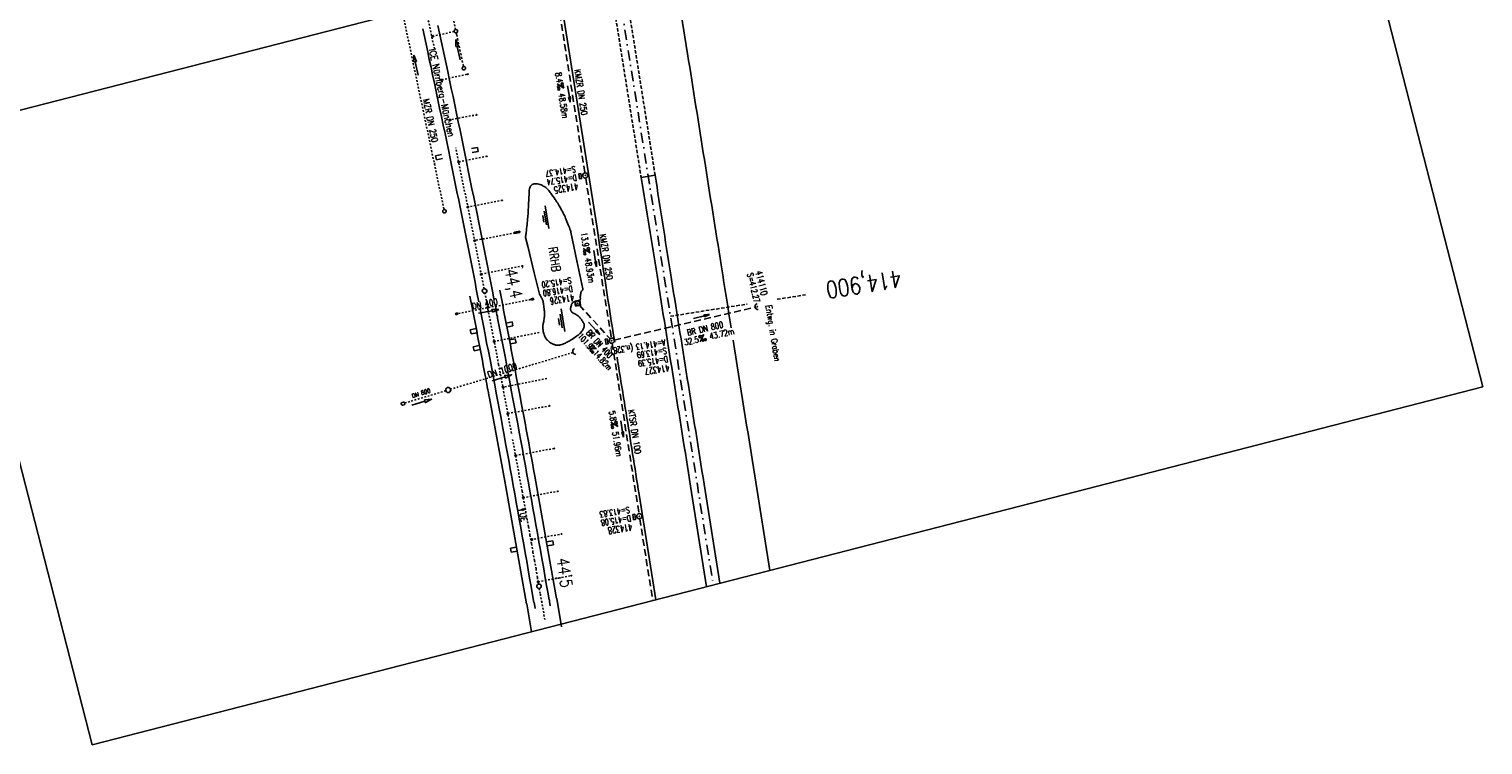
# Model space of a CAD drawing. Extents: x 447426 to 448116, y 440349 to 441552.
# Tile 1 of 21: x 447691 to 448116, y 440349 to 440558. Entities that reach past the tile are written whole.
import ezdxf
from ezdxf.enums import TextEntityAlignment as Align

# ---------------------------------------------------------------- set-up
doc = ezdxf.new("R2010")
doc.units = 0
doc.header["$LTSCALE"] = 2
doc.header["$MEASUREMENT"] = 0
for name, pattern in [('ACAD_ISO03W100', [0.5, 0.25, -0.25]), ('ACAD_ISO05W100', [0.5, 0.25, -0.25]), ('ACAD_ISO10W100W', [0.5, 0.25, -0.25]), ('AUSGEZOGEN', [0]), ('GESTRICH-X2', [1.5, 1, -0.5]), ('GESTRICHELT', [0.75, 0.5, -0.25]), ('STRICHLINIEX2', [0.5, 0.25, -0.25]), ('STRICHPT-X3', [3, 1.5, -0.75, 0, -0.75])]:
    doc.linetypes.add(name, pattern=pattern)
doc.layers.get('0').update_dxf_attribs({"linetype": 'AUSGEZOGEN'})
for name, color, linetype in [('ACHSE', 250, 'STRICHPT-X3'), ('Bahnachse', 7, 'CONTINUOUS'), ('Durchlässe', 15, 'CONTINUOUS'), ('FBR', 8, 'CONTINUOUS'), ('Gleisachse', 7, 'CONTINUOUS'), ('Gleisachsen', 7, 'CONTINUOUS'), ('HEKTOM', 250, 'GESTRICHELT'), ('Ingenieurbauwerke', 15, 'CONTINUOUS'), ('KANAL', 7, 'GESTRICH-X2'), ('MS-UEBERFAHRT', 8, 'GESTRICHELT'), ('PFEIL', 7, 'CONTINUOUS'), ('PKT', 7, 'CONTINUOUS'), ('Planeinteilung', 6, 'CONTINUOUS'), ('RAHMEN', 250, 'AUSGEZOGEN'), ('Regenrückhaltebecken_601', 15, 'CONTINUOUS'), ('RRB', 4, 'AUSGEZOGEN'), ('SCHACHTNR', 6, 'CONTINUOUS'), ('SCHRIFT', 7, 'AUSGEZOGEN'), ('SCHSYMBOL', 7, 'AUSGEZOGEN'), ('TEXTO', 4, 'CONTINUOUS'), ('TEXTU', 4, 'CONTINUOUS'), ('Tiefenentwässerung', 15, 'CONTINUOUS')]:
    doc.layers.add(name, color=color, linetype=linetype)
doc.styles.add('ROMANS', font='romans.shx', dxfattribs={"width": 0.8})

# ---------------------------------------------------------------- blocks, each defined once
blk = doc.blocks.new('PROM')
blk.add_line((1.57, 1.82), (0.02, 0.02))
for centre, radius in [((0.32, 1.51), 0.317), ((0.94, 0.29), 0.283), ((1.64, 0.29), 0.283)]:
    blk.add_circle(centre, radius)
blk.add_arc((0.99, 2.68), 1.03, 239.1414, 303.3549)
blk = doc.blocks.new('GST')
at = {"color": 0}
blk.add_circle((0, 0), 0.75, dxfattribs=at)
blk.add_point((0, 0), dxfattribs=at)
blk = doc.blocks.new('17')
blk.add_lwpolyline([(-0.76, -1.22), (0.75, -1.22), (0.75, -1.8), (-0.76, -1.8)], close=True)
blk.add_blockref('GST', (0, 0))
blk = doc.blocks.new('PFEIL2')
at = {"color": 0}
for p, q in [((0.88, 0), (-2.4, -0.01)), ((0.88, -0.27), (0.88, 0.28)), ((0.88, 0.28), (2.43, 0.01)), ((0.91, 0.27), (0.88, 0.26)), ((0.97, 0.26), (0.88, 0.25)), ((1.02, 0.25), (0.88, 0.23)), ((1.07, 0.24), (0.88, 0.21)), ((1.13, 0.23), (0.88, 0.19)), ((1.18, 0.22), (0.88, 0.17)), ((1.24, 0.21), (0.88, 0.15)), ((1.29, 0.21), (0.88, 0.14)), ((1.34, 0.2), (0.88, 0.12)), ((1.4, 0.19), (0.88, 0.1)), ((1.45, 0.18), (0.88, 0.08)), ((1.51, 0.17), (0.88, 0.06)), ((1.56, 0.16), (0.88, 0.04)), ((1.61, 0.15), (0.88, 0.02)), ((1.67, 0.14), (0.88, 0.01)), ((1.72, 0.13), (0.88, -0.01)), ((1.78, 0.12), (0.88, -0.03)), ((1.83, 0.11), (0.88, -0.05)), ((1.88, 0.1), (0.88, -0.07)), ((1.94, 0.09), (0.88, -0.09)), ((2.05, 0.08), (0.88, -0.12)), ((1.99, 0.08), (0.88, -0.11)), ((2.1, 0.07), (0.88, -0.14)), ((2.15, 0.06), (0.88, -0.16)), ((2.21, 0.05), (0.88, -0.18)), ((2.26, 0.04), (0.88, -0.2)), ((2.32, 0.03), (0.88, -0.22)), ((2.37, 0.02), (0.88, -0.23)), ((2.42, 0.01), (0.88, -0.25)), ((2.43, 0.01), (0.88, -0.27))]:
    blk.add_line(p, q, dxfattribs=at)
blk = doc.blocks.new('40')
at = {"color": 0}
blk.add_arc((0.02, 0.31), 0.91, 192.5363, 347.4637, dxfattribs=at)
blk.add_point((0, 0), dxfattribs=at)
blk = doc.blocks.new('20')
blk.add_lwpolyline([(-0.75, -0.75), (0.75, -0.75), (0.75, 0.75), (-0.75, 0.75)], close=True)
blk.add_circle((0, 0), 0.676)
blk.add_point((0, 0))
blk = doc.blocks.new('WASSER2')
at = {"layer": 'TEXTU'}
for p, q in [((-3.34, 0.01), (3.36, 0.01)), ((-1.9, -0.54), (2.16, -0.54)), ((-0.7, -1.16), (1.24, -1.16))]:
    blk.add_line(p, q, dxfattribs=at)
blk = doc.blocks.new('1135420')
for p, q in [((1135, 420), (0, 420)), ((1135, 297), (1135, 420)), ((1135, 0), (1135, 297)), ((0, 0), (1135, 0))]:
    blk.add_line(p, q)
at = {"layer": 'RAHMEN'}
blk.add_line((950, 5), (950, 415), dxfattribs=at)
blk = doc.blocks.new('DL')
at = {"color": 0}
blk.add_arc((-0.31, 0.02), 0.91, 282.5363, 77.4637, dxfattribs=at)
blk.add_point((0.6, 0), dxfattribs=at)

msp = doc.modelspace()

# ---------------------------------------------------------------- linework, layer by layer
at = {"layer": 'ACHSE', "flags": 128}
msp.add_lwpolyline([(447621.03, 441497.86), (447625.4, 441487.94), (447635.48, 441465.06), (447645.55, 441442.18), (447655.63, 441419.3), (447659.75, 441409.94), (447664.31, 441399.59), (447665.71, 441396.42), (447675.6, 441373.46), (447685.21, 441350.38), (447694.53, 441327.18), (447703.57, 441303.87), (447712.31, 441280.45), (447720.76, 441256.92), (447728.91, 441233.29), (447736.78, 441209.56), (447744.35, 441185.73), (447751.62, 441161.82), (447758.59, 441137.81), (447765.27, 441113.72), (447771.64, 441089.54), (447777.71, 441065.29), (447783.48, 441040.97), (447788.96, 441016.57), (447794.12, 440992.11), (447798.98, 440967.59), (447803.54, 440943.01), (447807.79, 440918.37), (447810, 440904.77), (447811.76, 440893.69), (447815.69, 440869), (447819.62, 440844.31), (447827.48, 440794.93), (447839.26, 440720.86), (447854.98, 440622.11), (447861.86, 440578.89), (447866.77, 440548.04), (447886.41, 440424.59), (447891.06, 440395.37)], dxfattribs=at)
at = {"layer": 'Bahnachse', "linetype": 'ACAD_ISO05W100'}
for p, q in [((447835.14, 440422.83), (447837.02, 440412.39)), ((447837.02, 440412.39), (447837.46, 440409.93)), ((447837.46, 440409.93), (447837.9, 440407.47)), ((447837.9, 440407.47), (447838.34, 440405.01)), ((447838.34, 440405.01), (447838.78, 440402.54)), ((447838.78, 440402.54), (447839.22, 440400.08)), ((447839.22, 440400.08), (447839.61, 440397.61)), ((447839.61, 440397.61), (447839.96, 440395.66)), ((447840.19, 440394.38), (447840.49, 440392.69)), ((447840.49, 440392.69), (447840.86, 440390.64))]:
    msp.add_line(p, q, dxfattribs=at)
at = {"layer": 'Bahnachse', "linetype": 'Continuous'}
for p, q in [((447834.12, 440417.19), (447835.1, 440417.36)), ((447835.07, 440417.56), (447835.1, 440417.36)), ((447836.09, 440417.53), (447835.07, 440417.56)), ((447835.1, 440417.36), (447835.14, 440417.16)), ((447835.14, 440417.16), (447836.09, 440417.53))]:
    msp.add_line(p, q, dxfattribs=at)
at = {"layer": 'Bahnachse', "linetype": 'ACAD_ISO10W100W'}
msp.add_line((447840.89, 440390.65), (447841.8, 440385.27), dxfattribs=at)
at = {"layer": 'Bahnachse', "linetype": 'ACAD_ISO10W100W', "flags": 128}
msp.add_lwpolyline([(447800.99, 440591.8), (447809.5, 440552.26)], dxfattribs=at)
at = {"layer": 'Bahnachse', "flags": 128}
msp.add_lwpolyline([(447815.73, 440523.28), (447815.75, 440523.18)], dxfattribs=at)
at = {"layer": 'Bahnachse', "linetype": 'ACAD_ISO05W100'}
for major_axis, start_param, end_param in [((-966.06, 3969.13), 4.666677, 4.676956), ((-950.59, 3972.86), 4.665049, 4.670255), ((-1012.36, 3957.57), 4.644461, 4.649471), ((-1193.5, 3906.76), 4.594195, 4.59796)]:
    msp.add_ellipse((443814.89, 439698.33), major_axis=major_axis, ratio=1, start_param=start_param, end_param=end_param, dxfattribs=at)
at = {"layer": 'Bahnachse', "linetype": 'Continuous'}
for centre, start_param, end_param in [((447824.16, 440481.38), 2.59508645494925, 8.878271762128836), ((447840.07, 440395.02), 2.59508645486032, 8.878271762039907)]:
    msp.add_ellipse(centre, major_axis=(-0.46, 0.46), ratio=1, start_param=start_param, end_param=end_param, dxfattribs=at)
at = {"layer": 'Durchlässe', "linetype": 'STRICHLINIEX2'}
msp.add_line((447838.61, 440479.07), (447815.69, 440474.62), dxfattribs=at)
at = {"layer": 'Durchlässe', "linetype": 'Continuous'}
for p, q in [((447822.45, 440474.87), (447826.38, 440475.61)), ((447826.3, 440476), (447826.38, 440475.61)), ((447828.34, 440475.98), (447826.3, 440476)), ((447826.38, 440475.61), (447826.45, 440475.22)), ((447826.45, 440475.22), (447828.34, 440475.98)), ((447826.37, 440455.06), (447830.18, 440456.27)), ((447832.08, 440456.88), (447830.06, 440456.66)), ((447830.06, 440456.66), (447830.18, 440456.27)), ((447830.18, 440456.27), (447830.3, 440455.89)), ((447830.3, 440455.89), (447832.08, 440456.88)), ((447800.06, 440448.77), (447800.45, 440448.89)), ((447800.34, 440448.02), (447800.68, 440448.12))]:
    msp.add_line(p, q, dxfattribs=at)
at = {"layer": 'Durchlässe', "linetype": 'STRICHLINIEX2'}
for points in [[(447850.02, 440463.37), (447814.25, 440452.63)], [(447812.81, 440452.19), (447800.89, 440448.61)]]:
    msp.add_lwpolyline(points, dxfattribs=at)
at = {"layer": 'Durchlässe', "linetype": 'Continuous'}
for points in [[(447826.37, 440455.06), (447830.18, 440456.27), (447830.3, 440455.89), (447832.08, 440456.88), (447830.06, 440456.66), (447830.18, 440456.27)], [(447802.91, 440447.97), (447806.75, 440449.12), (447806.86, 440448.73), (447808.66, 440449.69), (447806.63, 440449.5), (447806.75, 440449.12)]]:
    msp.add_lwpolyline(points, dxfattribs=at)
msp.add_circle((447813.53, 440452.41), 0.75, dxfattribs=at)
for centre, start, end in [((447800.17, 440448.39), 106.749, 196.749), ((447800.51, 440448.49), 16.749, 106.749), ((447800.51, 440448.49), 286.749, 16.749), ((447800.17, 440448.39), 196.749, 286.749)]:
    msp.add_arc(centre, 0.4, start, end, dxfattribs=at)
for centre, major_axis, ratio in [((447838.19, 440478.98), (0.415, 0.086), 0.484908), ((447816, 440474.69), (0.314, 0.065), 0.635668)]:
    msp.add_ellipse(centre, major_axis=major_axis, ratio=ratio, dxfattribs=at)
at = {"layer": 'FBR'}
msp.add_line((447869.98, 440514.59), (447874.06, 440515.26), dxfattribs=at)
for points in [[(447814.85, 440976.11, 0.022266), (447815.68, 440970.79, -0.001548), (447818.16, 440957.63, -0.001755), (447820.27, 440946, -0.001362), (447822.9, 440931, -0.002085), (447824.56, 440921.18, -0.000319), (447826.19, 440911.18, -0.000861), (447826.79, 440907.47, -0.000007), (447827.67, 440901.92, 0.000025), (447828.55, 440896.36), (447830.52, 440884.02, -0.000012), (447832.48, 440871.67, -0.000008), (447834.45, 440859.33, 0.000008), (447836.41, 440846.98, 0.00001), (447840.34, 440822.29, -0.000008), (447844.27, 440797.6, -0.000005), (447850.16, 440760.57, 0.000007), (447856.05, 440723.54), (447863.91, 440674.16), (447871.77, 440624.78), (447878.39, 440583.14), (447883.55, 440550.71, -0.000005), (447893.37, 440488.99, 0.000002), (447896.3, 440470.63, 0.000002)], [(447869.98, 440514.59, -0.002287), (447874.61, 440486, 0.000006), (447884.43, 440424.28), (447889.11, 440394.87)], [(447869.98, 440514.59, -0.002287), (447874.61, 440486, 0.000006), (447884.43, 440424.28), (447889.11, 440394.87)], [(447874.06, 440515.26, 0.001447), (447878.56, 440486.63, 0.000006), (447888.38, 440424.91), (447893, 440395.87)], [(447874.06, 440515.26, 0.001447), (447878.56, 440486.63, 0.000006), (447888.38, 440424.91), (447893, 440395.87)], [(447857.09, 440499.73, 0.002176), (447862.23, 440466.36, 0.002176)], [(447896.88, 440466.95, 0.000004), (447903.2, 440427.26), (447907.59, 440399.63)], [(447862.93, 440462, 0.001065), (447865.57, 440445.69, -0.000295), (447869.37, 440421.88), (447874.28, 440391.05)]]:
    msp.add_lwpolyline(points, format="xyb", dxfattribs=at)
at = {"layer": 'FBR', "flags": 128}
msp.add_lwpolyline([(447845.2, 440574.6), (447845.37, 440573.55), (447849.31, 440548.91), (447853.23, 440524.34), (447857.14, 440499.74)], dxfattribs=at)
at = {"layer": 'Gleisachse', "linetype": 'Continuous'}
for p, q in [((447838.68, 440390.27), (447838.76, 440389.78)), ((447838.76, 440389.78), (447838.97, 440388.54)), ((447843.12, 440391.02), (447843.2, 440390.54)), ((447843.2, 440390.54), (447843.41, 440389.31))]:
    msp.add_line(p, q, dxfattribs=at)
at = {"layer": 'Gleisachsen', "linetype": 'Continuous'}
for p, q in [((447806.14, 440558.08), (447806.6, 440555.82)), ((447806.6, 440555.82), (447807.11, 440553.57)), ((447810.5, 440559.02), (447811.01, 440556.77)), ((447811.01, 440556.77), (447811.46, 440554.52)), ((447807.11, 440553.57), (447807.57, 440551.32)), ((447807.57, 440551.32), (447808.02, 440549.11)), ((447811.46, 440554.52), (447811.97, 440552.27)), ((447811.97, 440552.27), (447812.43, 440550.01)), ((447808.02, 440549.11), (447808.52, 440546.86)), ((447808.52, 440546.86), (447808.98, 440544.61)), ((447812.43, 440550.01), (447812.94, 440547.76)), ((447812.94, 440547.76), (447813.4, 440545.51)), ((447808.98, 440544.61), (447809.52, 440542.16)), ((447809.52, 440542.16), (447810.01, 440539.71)), ((447813.4, 440545.51), (447813.94, 440543.06)), ((447813.94, 440543.06), (447814.43, 440540.61)), ((447810.01, 440539.71), (447810.55, 440537.26)), ((447814.43, 440540.61), (447814.96, 440538.21)), ((447814.96, 440538.21), (447815.45, 440535.76)), ((447810.55, 440537.26), (447811.04, 440534.81)), ((447811.04, 440534.81), (447811.58, 440532.36)), ((447815.45, 440535.76), (447815.99, 440533.31)), ((447811.58, 440532.36), (447812.07, 440529.91)), ((447812.07, 440529.91), (447812.61, 440527.46)), ((447815.99, 440533.31), (447816.48, 440530.86)), ((447816.48, 440530.86), (447817.01, 440528.41)), ((447812.61, 440527.46), (447813.1, 440525.01)), ((447817.01, 440528.41), (447817.5, 440525.96)), ((447817.5, 440525.96), (447817.99, 440523.51)), ((447813.1, 440525.01), (447813.58, 440522.6)), ((447813.58, 440522.6), (447814.12, 440520.16)), ((447817.99, 440523.51), (447818.48, 440521.05)), ((447818.48, 440521.05), (447819.02, 440518.61)), ((447814.12, 440520.16), (447814.61, 440517.7)), ((447814.61, 440517.7), (447815.1, 440515.25)), ((447819.02, 440518.61), (447819.51, 440516.15)), ((447815.1, 440515.25), (447815.59, 440512.8)), ((447815.59, 440512.8), (447816.08, 440510.34)), ((447819.51, 440516.15), (447820, 440513.7)), ((447820, 440513.7), (447820.49, 440511.24)), ((447816.08, 440510.34), (447816.62, 440507.9)), ((447820.49, 440511.24), (447821.03, 440508.8)), ((447821.03, 440508.8), (447821.52, 440506.35)), ((447816.62, 440507.9), (447817.11, 440505.44)), ((447817.11, 440505.44), (447817.6, 440502.99)), ((447821.52, 440506.35), (447822.01, 440503.89)), ((447822.01, 440503.89), (447822.5, 440501.44)), ((447817.6, 440502.99), (447818.09, 440500.54)), ((447818.09, 440500.54), (447818.58, 440498.08)), ((447822.5, 440501.44), (447822.99, 440498.98)), ((447818.58, 440498.08), (447819.07, 440495.63)), ((447819.07, 440495.63), (447819.43, 440493.66)), ((447822.99, 440498.98), (447823.48, 440496.53)), ((447823.48, 440496.53), (447823.84, 440494.56)), ((447819.43, 440493.66), (447819.84, 440491.7)), ((447819.84, 440491.7), (447820.24, 440489.79)), ((447823.84, 440494.56), (447824.25, 440492.6)), ((447824.25, 440492.6), (447824.62, 440490.64)), ((447820.24, 440489.79), (447820.61, 440487.82)), ((447820.61, 440487.82), (447821.02, 440485.86)), ((447824.62, 440490.64), (447825.03, 440488.68)), ((447825.03, 440488.68), (447825.39, 440486.71)), ((447821.02, 440485.86), (447821.38, 440483.9)), ((447821.38, 440483.9), (447821.74, 440481.93)), ((447825.39, 440486.71), (447825.8, 440484.75)), ((447825.8, 440484.75), (447826.16, 440482.78)), ((447826.16, 440482.78), (447826.57, 440480.82)), ((447821.74, 440481.93), (447822.15, 440479.97)), ((447822.15, 440479.97), (447822.49, 440478.15)), ((447826.57, 440480.82), (447826.91, 440479.01)), ((447822.85, 440476.43), (447822.93, 440476.04)), ((447822.93, 440476.04), (447823.01, 440475.55)), ((447823.01, 440475.55), (447823.08, 440475.05)), ((447823.08, 440475.05), (447823.21, 440474.57)), ((447823.21, 440474.57), (447823.29, 440474.07)), ((447823.29, 440474.07), (447823.37, 440473.58)), ((447827.28, 440477.24), (447827.35, 440476.89)), ((447827.35, 440476.89), (447827.43, 440476.4)), ((447827.43, 440476.4), (447827.5, 440475.91)), ((447827.5, 440475.91), (447827.63, 440475.42)), ((447827.63, 440475.42), (447827.71, 440474.93)), ((447827.71, 440474.93), (447827.79, 440474.43)), ((447827.79, 440474.43), (447827.92, 440473.95)), ((447823.37, 440473.58), (447823.5, 440473.1)), ((447823.5, 440473.1), (447823.57, 440472.6)), ((447823.57, 440472.6), (447823.65, 440472.11)), ((447823.65, 440472.11), (447823.78, 440471.62)), ((447823.78, 440471.62), (447823.86, 440471.13)), ((447823.86, 440471.13), (447824.35, 440468.67)), ((447827.92, 440473.95), (447827.99, 440473.45)), ((447827.99, 440473.45), (447828.07, 440472.96)), ((447828.07, 440472.96), (447828.2, 440472.47)), ((447828.2, 440472.47), (447828.28, 440471.98)), ((447828.28, 440471.98), (447828.77, 440469.53)), ((447824.35, 440468.67), (447824.79, 440466.21)), ((447824.79, 440466.21), (447825.28, 440463.76)), ((447828.77, 440469.53), (447829.21, 440467.06)), ((447829.21, 440467.06), (447829.7, 440464.61)), ((447825.28, 440463.76), (447825.77, 440461.31)), ((447825.77, 440461.31), (447826.68, 440456.46)), ((447829.7, 440464.61), (447830.19, 440462.16)), ((447830.19, 440462.16), (447830.67, 440459.49)), ((447830.67, 440459.49), (447831.12, 440457.24)), ((447831.12, 440457.24), (447831.56, 440454.78)), ((447826.68, 440456.46), (447827.14, 440453.93)), ((447827.14, 440453.93), (447827.58, 440451.47)), ((447831.56, 440454.78), (447832, 440452.32)), ((447827.58, 440451.47), (447828.07, 440449.01)), ((447828.07, 440449.01), (447828.51, 440446.55)), ((447832, 440452.32), (447832.49, 440449.87)), ((447832.49, 440449.87), (447832.93, 440447.4)), ((447828.51, 440446.55), (447828.99, 440444.15)), ((447832.93, 440447.4), (447833.42, 440444.95)), ((447833.42, 440444.95), (447833.86, 440442.49)), ((447828.99, 440444.15), (447829.43, 440441.69)), ((447829.43, 440441.69), (447829.87, 440439.23)), ((447833.86, 440442.49), (447834.3, 440440.03)), ((447834.3, 440440.03), (447834.74, 440437.57)), ((447829.87, 440439.23), (447830.31, 440436.76)), ((447830.31, 440436.76), (447830.8, 440434.31)), ((447834.74, 440437.57), (447835.23, 440435.11)), ((447830.8, 440434.31), (447831.24, 440431.85)), ((447831.24, 440431.85), (447831.68, 440429.39)), ((447835.23, 440435.11), (447835.67, 440432.65)), ((447835.67, 440432.65), (447836.11, 440430.19)), ((447831.68, 440429.39), (447832.12, 440426.93)), ((447836.11, 440430.19), (447836.55, 440427.73)), ((447836.55, 440427.73), (447836.99, 440425.27)), ((447832.12, 440426.93), (447832.56, 440424.46)), ((447832.56, 440424.46), (447833, 440422)), ((447836.99, 440425.27), (447837.43, 440422.81)), ((447833, 440422), (447833.44, 440419.54)), ((447833.44, 440419.54), (447833.88, 440417.08)), ((447837.43, 440422.81), (447837.87, 440420.34)), ((447837.87, 440420.34), (447838.31, 440417.88)), ((447833.88, 440417.08), (447834.32, 440414.62)), ((447834.32, 440414.62), (447834.76, 440412.16)), ((447838.31, 440417.88), (447838.75, 440415.42)), ((447838.75, 440415.42), (447839.19, 440412.96)), ((447834.76, 440412.16), (447835.2, 440409.7)), ((447839.19, 440412.96), (447839.63, 440410.5)), ((447839.63, 440410.5), (447840.07, 440408.04)), ((447835.2, 440409.7), (447835.64, 440407.23)), ((447835.64, 440407.23), (447836.09, 440404.77)), ((447840.07, 440408.04), (447840.51, 440405.58)), ((447836.09, 440404.77), (447836.53, 440402.31)), ((447836.53, 440402.31), (447836.97, 440399.85)), ((447840.51, 440405.58), (447840.95, 440403.11)), ((447840.95, 440403.11), (447841.39, 440400.65)), ((447836.97, 440399.85), (447837.36, 440397.38)), ((447841.39, 440400.65), (447841.79, 440398.18)), ((447841.79, 440398.18), (447842.23, 440395.72)), ((447837.36, 440397.38), (447837.8, 440394.92)), ((447837.8, 440394.92), (447838.24, 440392.46)), ((447842.23, 440395.72), (447842.67, 440393.26)), ((447842.67, 440393.26), (447843.07, 440391.01)), ((447838.24, 440392.46), (447838.63, 440390.26))]:
    msp.add_line(p, q, dxfattribs=at)
at = {"layer": 'HEKTOM'}
for p, q in [((447909.77, 440478.93), (447918.04, 440480.25)), ((447878.55, 440473.97), (447900.94, 440477.53))]:
    msp.add_line(p, q, dxfattribs=at)
at = {"layer": 'Ingenieurbauwerke', "linetype": 'Continuous'}
for p, q in [((447808.73, 440555.99), (447809.12, 440556.07)), ((447808.73, 440555.99), (447808.82, 440555.6)), ((447808.82, 440555.6), (447809.21, 440555.69)), ((447809.12, 440556.07), (447809.21, 440555.69)), ((447811.4, 440543.26), (447811.79, 440543.35)), ((447811.4, 440543.26), (447811.49, 440542.87)), ((447811.49, 440542.87), (447811.88, 440542.96)), ((447811.79, 440543.35), (447811.88, 440542.96)), ((447813.82, 440531.52), (447814.21, 440531.6)), ((447813.82, 440531.52), (447813.9, 440531.13)), ((447813.9, 440531.13), (447814.29, 440531.21)), ((447814.21, 440531.6), (447814.29, 440531.21)), ((447811.6, 440521.28), (447809.83, 440520.93)), ((447809.83, 440520.93), (447810.07, 440519.75)), ((447822.1, 440523.36), (447820.33, 440523.01)), ((447822.33, 440522.19), (447820.57, 440521.83)), ((447822.1, 440523.36), (447822.33, 440522.19)), ((447811.84, 440520.11), (447810.07, 440519.75)), ((447816.35, 440519.28), (447816.74, 440519.36)), ((447816.35, 440519.28), (447816.43, 440518.89)), ((447816.43, 440518.89), (447816.82, 440518.97)), ((447816.74, 440519.36), (447816.82, 440518.97)), ((447819.04, 440506.05), (447819.43, 440506.13)), ((447819.04, 440506.05), (447819.12, 440505.66)), ((447819.12, 440505.66), (447819.51, 440505.74)), ((447819.43, 440506.13), (447819.51, 440505.74)), ((447821, 440496.24), (447821.4, 440496.33)), ((447821, 440496.24), (447821.09, 440495.85)), ((447821.09, 440495.85), (447821.48, 440495.94)), ((447821.4, 440496.33), (447821.48, 440495.94)), ((447822.95, 440486.43), (447823.34, 440486.52)), ((447822.95, 440486.43), (447823.03, 440486.04)), ((447823.03, 440486.04), (447823.42, 440486.13)), ((447823.34, 440486.52), (447823.42, 440486.13)), ((447824.86, 440476.62), (447825.26, 440476.7)), ((447824.86, 440476.62), (447824.94, 440476.23)), ((447824.94, 440476.23), (447825.33, 440476.31)), ((447825.26, 440476.7), (447825.33, 440476.31)), ((447821.75, 440470.35), (447819.98, 440470.01)), ((447819.98, 440470.01), (447820.21, 440468.83)), ((447832.27, 440472.31), (447830.5, 440471.98)), ((447832.49, 440471.14), (447830.73, 440470.8)), ((447832.27, 440472.31), (447832.49, 440471.14)), ((447821.98, 440469.17), (447820.21, 440468.83)), ((447826.76, 440466.8), (447827.15, 440466.88)), ((447826.76, 440466.8), (447826.83, 440466.41)), ((447826.83, 440466.41), (447827.23, 440466.49)), ((447827.15, 440466.88), (447827.23, 440466.49)), ((447833.16, 440467.39), (447831.39, 440467.06)), ((447833.38, 440466.22), (447831.62, 440465.88)), ((447833.16, 440467.39), (447833.38, 440466.22)), ((447822.63, 440465.4), (447820.87, 440465.06)), ((447820.87, 440465.06), (447821.09, 440463.88)), ((447822.86, 440464.22), (447821.09, 440463.88)), ((447829.3, 440453.39), (447829.7, 440453.47)), ((447829.3, 440453.39), (447829.38, 440453)), ((447829.38, 440453), (447829.77, 440453.08)), ((447829.7, 440453.47), (447829.77, 440453.08)), ((447825.62, 440450), (447830.08, 440425.78)), ((447830.75, 440445.68), (447831.14, 440445.75)), ((447830.75, 440445.68), (447830.82, 440445.28)), ((447830.82, 440445.28), (447831.21, 440445.36)), ((447831.14, 440445.75), (447831.21, 440445.36)), ((447833.01, 440433.38), (447833.41, 440433.46)), ((447833.01, 440433.38), (447833.09, 440432.99)), ((447833.09, 440432.99), (447833.48, 440433.07)), ((447833.41, 440433.46), (447833.48, 440433.07)), ((447835.24, 440421.08), (447835.64, 440421.16)), ((447835.24, 440421.08), (447835.32, 440420.69)), ((447835.32, 440420.69), (447835.71, 440420.77)), ((447835.64, 440421.16), (447835.71, 440420.77)), ((447833.55, 440406.46), (447831.78, 440406.14)), ((447831.78, 440406.14), (447831.99, 440404.96)), ((447837.79, 440408.84), (447838.18, 440408.89)), ((447837.79, 440408.84), (447837.83, 440408.45)), ((447837.83, 440408.45), (447838.23, 440408.49)), ((447838.18, 440408.89), (447838.23, 440408.49)), ((447844.1, 440408.31), (447842.32, 440408)), ((447844.31, 440407.13), (447842.53, 440406.82)), ((447844.1, 440408.31), (447844.31, 440407.13)), ((447833.76, 440405.28), (447831.99, 440404.96)), ((447834.81, 440399.19), (447836.48, 440389.86)), ((447843.57, 440400.74), (447845.24, 440391.42)), ((447839.61, 440396.47), (447840, 440396.54)), ((447839.61, 440396.47), (447839.68, 440396.08)), ((447839.68, 440396.08), (447840.08, 440396.15)), ((447840, 440396.54), (447840.08, 440396.15)), ((447836.5, 440389.9), (447837.9, 440381.66)), ((447845.28, 440391.39), (447846.67, 440383.14))]:
    msp.add_line(p, q, dxfattribs=at)
at = {"layer": 'Ingenieurbauwerke', "linetype": 'ACAD_ISO03W100'}
for p, q in [((447808.97, 440555.84), (447815.32, 440557.24)), ((447811.64, 440543.11), (447819.42, 440544.83)), ((447821.99, 440532.93), (447814.06, 440531.37)), ((447824.96, 440520.77), (447816.59, 440519.12)), ((447829.42, 440507.89), (447819.28, 440505.89)), ((447833, 440498.41), (447821.24, 440496.09)), ((447835.42, 440488.69), (447823.18, 440486.28)), ((447840.13, 440469.23), (447826.99, 440466.65)), ((447842.39, 440455.77), (447829.54, 440453.23)), ((447830.98, 440445.52), (447843.33, 440447.81)), ((447833.25, 440433.23), (447844.63, 440435.34)), ((447835.48, 440420.93), (447845.7, 440422.83)), ((447837.69, 440408.62), (447846.82, 440410.32)), ((447839.84, 440396.31), (447849.72, 440398.14))]:
    msp.add_line(p, q, dxfattribs=at)
at = {"layer": 'Ingenieurbauwerke', "linetype": 'Continuous'}
for centre, major_axis in [((447819.29, 440544.79), (0.132, 0.029)), ((447821.86, 440532.9), (0.132, 0.026)), ((447824.83, 440520.74), (0.132, 0.026)), ((447829.29, 440507.86), (0.132, 0.026)), ((447835.29, 440488.66), (0.132, 0.026)), ((447837.48, 440478.84), (0.132, 0.026)), ((447843.19, 440447.78), (0.132, 0.026)), ((447844.5, 440435.31), (0.133, 0.024)), ((447845.57, 440422.8), (0.133, 0.024)), ((447846.69, 440410.29), (0.133, 0.024)), ((447849.59, 440398.11), (0.133, 0.024))]:
    msp.add_ellipse(centre, major_axis=major_axis, ratio=0.555556, dxfattribs=at)
for centre, major_axis, ratio, start_param, end_param in [((447832.87, 440498.37), (0.132, 0.026), 0.555556, 0, 6.283185), ((443814.89, 439698.33), (-931.47, 3972.82), 1, 4.669019, 4.67481), ((443814.89, 439698.33), (-991.8, 3967.36), 1, 4.65435, 4.66014), ((443814.89, 439698.33), (-966.89, 3973.5), 1, 4.652887, 4.660623), ((443814.89, 439698.33), (-2885.38, 2885.38), 1, 4.112256, 4.113921), ((443814.89, 439698.33), (-952.26, 3967.88), 1, 4.649463, 4.65608), ((443814.89, 439698.33), (-1069.49, 3947.12), 1, 4.620404, 4.626982)]:
    msp.add_ellipse(centre, major_axis=major_axis, ratio=ratio, start_param=start_param, end_param=end_param, dxfattribs=at)
at = {"layer": 'KANAL'}
for p, q in [((447846.19, 440562.41), (447853.5, 440515.88)), ((447853.75, 440514.41), (447861.25, 440467.56)), ((447851.91, 440477.25), (447860.87, 440467.37)), ((447862.09, 440467), (447903.22, 440476.62)), ((447861.5, 440466.09), (447869.34, 440416.25)), ((447869.56, 440414.75), (447873.4, 440390.82))]:
    msp.add_line(p, q, dxfattribs=at)
at = {"layer": 'MS-UEBERFAHRT', "flags": 128}
for points in [[(447848.15, 440651.55), (447869.98, 440514.59)], [(447874.06, 440515.26), (447852.33, 440652.11)]]:
    msp.add_lwpolyline(points, dxfattribs=at)
at = {"layer": 'PKT'}
for p in [(447869.89, 440514.67), (447873.98, 440515.33)]:
    msp.add_point(p, dxfattribs=at)
at = {"layer": 'Regenrückhaltebecken_601', "linetype": 'Continuous'}
for p, q in [((447832.85, 440498.45), (447832.96, 440498.6)), ((447832.89, 440498.3), (447833.04, 440498.21)), ((447832.96, 440498.6), (447834.5, 440498.87)), ((447833.04, 440498.21), (447834.46, 440498.49)), ((447834.46, 440498.49), (447834.5, 440498.87)), ((447835.21, 440488.23), (447835.4, 440488.11))]:
    msp.add_line(p, q, dxfattribs=at)
at = {"layer": 'RRB'}
for points in [[(447852.07, 440478.63, 0.132186), (447852.2, 440479.08, 0.039433), (447852.18, 440479.51, -0.059958), (447852.17, 440479.79, -0.019207), (447852.25, 440480.36, -0.018135), (447852.38, 440480.95, -0.150486), (447852.79, 440481.61, 0.270724), (447852.93, 440482.04), (447851.2, 440490.23), (447849.44, 440498.57, 0.032501), (447849.31, 440499.03, 0.008549), (447848.67, 440500.75, 0.010821), (447847.87, 440502.67, 0.013792), (447847.18, 440504.14, 0.011891), (447846.2, 440505.95, 0.014847), (447845.34, 440507.36, 0.001851), (447845.14, 440507.66, 0.001178), (447844.83, 440508.12, 0.011726), (447843.55, 440509.95, 0.019945), (447842.73, 440510.97, 0.02331), (447842.49, 440511.23, 0.015111), (447842.08, 440511.59, 0.045219), (447841.56, 440511.95, 0.029519), (447840.69, 440512.39, 0.042749), (447840.06, 440512.59, 0.03898), (447839.34, 440512.7, 0.063887), (447838.63, 440512.67, 0.086553), (447838.14, 440512.48, 0.052201), (447837.83, 440512.26, 0.064102), (447837.62, 440512.02, 0.047311), (447837.38, 440511.56, 0.077278), (447837.3, 440511.25, 0.005791), (447837.24, 440510.4, 0.001463), (447837.05, 440507.04, 0.00067), (447836.92, 440504.56, -0.002199), (447836.88, 440503.8, -0.009601), (447836.81, 440502.99, -0.001737), (447836.36, 440498.52, -0.022914), (447836.17, 440497.28, 0.110425), (447836.17, 440497.02), (447836.8, 440494.5), (447838.73, 440486.7), (447840.27, 440480.48, 0.105476), (447840.6, 440479.79, -0.081217), (447841.07, 440478.93, -0.012015), (447841.27, 440478.32, -0.025314), (447841.34, 440478.02, -0.011438), (447841.45, 440477.39, -0.009032), (447841.55, 440476.59, -0.004982), (447841.63, 440475.73, -0.0071), (447841.68, 440475.13, -0.012949), (447841.7, 440474.5, -0.017116), (447841.69, 440474.02, -0.016413), (447841.65, 440473.61, -0.008418), (447841.53, 440472.82, -0.020868), (447841.39, 440472.13, 0.026143), (447841.29, 440471.58, 0.021033), (447841.25, 440471.17, 0.016367), (447841.23, 440470.63, 0.017448), (447841.25, 440470.24, 0.013465), (447841.31, 440469.74, 0.027321), (447841.41, 440469.2, 0.02308), (447841.6, 440468.58, 0.027723), (447841.81, 440468.05, 0.029921), (447842.07, 440467.59, 0.023788), (447842.31, 440467.25, 0.024596), (447842.57, 440466.95, 0.030513), (447842.95, 440466.59, 0.028209), (447843.42, 440466.25, 0.020353)], [(447843.42, 440466.25, 0.020353), (447843.83, 440466.01, 0.023161), (447844.2, 440465.83, 0.026012), (447844.63, 440465.67, 0.027319), (447845.05, 440465.56, 0.027479), (447845.43, 440465.51, 0.029742), (447845.78, 440465.51, 0.031095), (447846.08, 440465.54, 0.024037), (447846.47, 440465.62, 0.034813), (447847.25, 440465.89, 0.023562), (447848.34, 440466.41, 0.006933), (447848.88, 440466.71, 0.006108), (447849.49, 440467.07, 0.020204), (447851.08, 440468.12, 0.032315), (447852, 440468.89, 0.010888), (447852.38, 440469.27, 0.022252), (447852.56, 440469.47, 0.011748), (447852.67, 440469.6, 0.008784), (447852.8, 440469.8, 0.036508), (447853.02, 440470.16, 0.034166), (447853.19, 440470.59, 0.031691), (447853.26, 440470.85, 0.030485), (447853.3, 440471.14, 0.036061), (447853.3, 440471.45, 0.046398), (447853.26, 440471.69, 0.033175), (447853.17, 440471.94, 0.034337), (447853.06, 440472.16, 0.016594), (447852.8, 440472.58, 0.016364), (447852.5, 440472.98, 0.003318), (447852.33, 440473.2, 0.004282), (447852.19, 440473.37, 0.016359), (447851.9, 440473.7, 0.013913), (447851.53, 440474.07, 0.024487), (447851.21, 440474.34, 0.043824), (447851.01, 440474.47, 0.016767), (447850.75, 440474.59, -0.010762), (447850.35, 440474.78, -0.003803), (447850.1, 440474.91, -0.005912), (447849.93, 440475, -0.071249), (447849.77, 440475.12, -0.04427), (447849.57, 440475.36, -0.04337), (447849.44, 440475.58, -0.047669), (447849.37, 440475.79, -0.035518), (447849.35, 440475.86, -0.009155), (447849.33, 440476.15, -0.076143), (447849.36, 440476.52, -0.027321), (447849.65, 440477.49, -0.222335), (447850.36, 440478.21, 0.487193)]]:
    msp.add_lwpolyline(points, format="xyb", dxfattribs=at)
at = {"layer": 'Tiefenentwässerung', "linetype": 'Continuous'}
for p, q in [((447815.78, 440554.87), (447815.8, 440552.83)), ((447816.58, 440552.99), (447815.78, 440554.87)), ((447815.8, 440552.83), (447816.19, 440552.91)), ((447816.19, 440552.91), (447816.58, 440552.99)), ((447817.02, 440549), (447816.19, 440552.91)), ((447803.5, 440550.38), (447803.52, 440548.34)), ((447804.3, 440548.51), (447803.5, 440550.38)), ((447803.52, 440548.34), (447803.91, 440548.43)), ((447803.91, 440548.43), (447804.3, 440548.51)), ((447804.74, 440544.51), (447803.91, 440548.43))]:
    msp.add_line(p, q, dxfattribs=at)
at = {"layer": 'Tiefenentwässerung', "linetype": 'ACAD_ISO03W100'}
for p, q in [((447815.91, 440556.85), (447816.04, 440556.24)), ((447816.04, 440556.24), (447816.26, 440555.16)), ((447816.26, 440555.16), (447816.49, 440554.09)), ((447816.49, 440554.09), (447816.71, 440553.01)), ((447816.71, 440553.01), (447816.93, 440551.93)), ((447816.93, 440551.93), (447817.21, 440550.87)), ((447817.21, 440550.87), (447817.43, 440549.79)), ((447817.43, 440549.79), (447817.65, 440548.71)), ((447817.65, 440548.71), (447817.87, 440547.63)), ((447817.87, 440547.63), (447818.01, 440547)), ((447809.56, 440518.75), (447809.59, 440518.6))]:
    msp.add_line(p, q, dxfattribs=at)
at = {"layer": 'Tiefenentwässerung', "linetype": 'ACAD_ISO03W100', "flags": 128}
for points in [[(447815.7, 440557.83), (447813.24, 440569.07)], [(447799.61, 440565.56), (447812.32, 440505.18)]]:
    msp.add_lwpolyline(points, dxfattribs=at)
at = {"layer": 'Tiefenentwässerung', "linetype": 'Continuous'}
for centre, start_param, end_param in [((447815.81, 440557.34), 2.595086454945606, 8.878271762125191), ((447818.11, 440546.51), 2.59508645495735, 8.878271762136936), ((447812.42, 440504.69), 2.595086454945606, 8.878271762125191)]:
    msp.add_ellipse(centre, major_axis=(-0.354, 0.354), ratio=1, start_param=start_param, end_param=end_param, dxfattribs=at)

# ---------------------------------------------------------------- block references
at = {"layer": 'PFEIL'}
for p, rotation in [((447848.86, 440538.99), 278.950199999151), ((447856.51, 440490.83), 279.1081000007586), ((447887.63, 440473.91), 13.18280000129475), ((447856.23, 440470.44), 312.2573000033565), ((447864.42, 440441.01), 278.9391000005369)]:
    msp.add_blockref('PFEIL2', p, dxfattribs=dict(at, rotation=rotation))
at = {"layer": 'Planeinteilung', "linetype": 'Continuous', "rotation": 284.4375024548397}
msp.add_blockref('1135420', (447426.45, 441447.77), dxfattribs=at)
at = {"layer": 'RRB', "rotation": 279.0863470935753}
for p in [(447842.46, 440502.95), (447847.08, 440472.8)]:
    msp.add_blockref('WASSER2', p, dxfattribs=at)
at = {"layer": 'SCHSYMBOL'}
for name, p, rotation in [('17', (447853.63, 440515.15), 279.0410999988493), ('20', (447851.4, 440477.8), 279.0410999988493), ('40', (447903.94, 440476.8), 279.0410999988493), ('17', (447861.37, 440466.83), 279.0410999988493), ('DL', (447850.56, 440463.66), 195.1201711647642), ('17', (447869.44, 440415.5), 279.0410999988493)]:
    msp.add_blockref(name, p, dxfattribs=dict(at, rotation=rotation))
at = {"layer": 'TEXTU'}
for p, rotation in [((447845.35, 440541.98), 278.950199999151), ((447852.99, 440493.81), 279.1081000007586), ((447854.47, 440464.46), 312.2573000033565), ((447887.22, 440466.47), 13.18280000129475), ((447861.07, 440443.01), 278.9391000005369)]:
    msp.add_blockref('PROM', p, dxfattribs=dict(at, rotation=rotation))

# ---------------------------------------------------------------- texts
at = {"layer": 'Bahnachse', "linetype": 'Continuous', "style": 'ROMANS', "width": 0.8334}
for s, height, rotation, oblique, p in [('44,4', 3.5, 282.0207, 0, (447830.07, 440487.48)), ('UE', 1.8, 280.5403, 360, (447834.38, 440416.34)), ('44,5', 3.5, 278.0868, 0, (447845.29, 440403.04))]:
    msp.add_text(s, height=height, rotation=rotation, dxfattribs=dict(at, oblique=oblique)).set_placement(p)
at = {"layer": 'Durchlässe', "linetype": 'Continuous', "style": 'ROMANS', "width": 0.8334}
for s, height, rotation, oblique, p in [('DN 400', 1.8, 11.1458, 360, (447820.66, 440475.97)), ('DN 1000', 1.8, 18.1458, 360, (447825.38, 440455.96)), ('DN 800', 1.25, 17.1458, 0, (447803.13, 440450.08))]:
    msp.add_text(s, height=height, rotation=rotation, dxfattribs=dict(at, oblique=oblique)).set_placement(p)
at = {"layer": 'HEKTOM', "style": 'ROMANS', "width": 0.8}
msp.add_text('414,900', height=5, rotation=189.0411, dxfattribs=at).set_placement((447945.72, 440487.53))
at = {"layer": 'RRB', "style": 'ROMANS', "width": 0.8}
msp.add_text('RRHB', height=2.5, rotation=279.0412, dxfattribs=at).set_placement((447842.85, 440494))
at = {"layer": 'SCHACHTNR', "style": 'ROMANS'}
for s, height, rotation, width, p in [('S=414.37', 1.8, 189.0411, 0.6, (447850.66, 440517.91)), ('D=415.74', 1.8, 189.0411, 0.6, (447851.03, 440515.44)), ('414325', 2, 189.0411, 0.7, (447851.44, 440512.97)), ('414110', 2, 283.4412, 0.7, (447903.37, 440486.94)), ('S=415.20', 1.8, 189.0411, 0.6, (447849.45, 440485.41)), ('D=416.80', 1.8, 189.0411, 0.6, (447849.86, 440482.94)), ('S=412.27', 1.8, 283.4412, 0.6, (447900.94, 440486.38)), ('414326', 2, 189.0411, 0.7, (447850.24, 440480.47)), ('A=414.13 (n.328)', 1.8, 189.0411, 0.6, (447876.97, 440467.23)), ('S=413.69', 1.8, 189.0411, 0.6, (447877.32, 440464.84)), ('D=415.39', 1.8, 189.0411, 0.6, (447877.7, 440462.37)), ('414327', 2, 189.0411, 0.7, (447878.1, 440459.9)), ('S=413.83', 1.8, 189.0411, 0.6, (447866.47, 440418.28)), ('D=415.08', 1.8, 189.0411, 0.6, (447866.87, 440415.81)), ('414328', 2, 189.0411, 0.7, (447867.25, 440413.34))]:
    msp.add_text(s, height=height, rotation=rotation, dxfattribs=dict(at, width=width)).set_placement(p)
at = {"layer": 'SCHRIFT', "style": 'ROMANS', "oblique": 0, "width": 0.8334}
msp.add_text('ICE Nürnberg-München', height=2, rotation=282.4993, dxfattribs=at).set_placement((447807.87, 440551.97))
at = {"layer": 'SCHRIFT', "style": 'ROMANS', "width": 0.8}
msp.add_text('Entwg. in Graben', height=1.8, rotation=279.2211, dxfattribs=at).set_placement((447906.34, 440477.04))
at = {"layer": 'TEXTO', "style": 'ROMANS'}
for s, rotation, width, p in [('KMZR DN 250', 278.9502, 0.75, (447851.47, 440539.36)), ('KMZR DN 250', 279.1081, 0.75, (447858.88, 440491.22)), ('BR DN 800', 13.1828, 0.75, (447888.87, 440469.51)), ('BR DN 400', 312.2573, 0.6, (447857.11, 440465.27)), ('KTSR DN 100', 278.9391, 0.75, (447867.17, 440440.06))]:
    msp.add_text(s, height=1.8, rotation=rotation, dxfattribs=dict(at, width=width)).set_placement(p, align=Align.CENTER)
at = {"layer": 'TEXTU', "style": 'ROMANS'}
for s, rotation, width, p in [('8.4', 278.9502, 0.75, (447844.84, 440545.16)), ('48.58m', 278.9502, 0.75, (447845.81, 440539)), ('13.9', 279.1081, 0.75, (447852.28, 440498.34)), ('48.93m', 279.1081, 0.75, (447853.47, 440490.84)), ('43.72m', 13.1828, 0.75, (447890.15, 440467.15)), ('101.9', 312.2573, 0.6, (447851.28, 440467.99)), ('32.5', 13.1828, 0.75, (447882.78, 440465.43)), ('14.82m', 312.2573, 0.6, (447855.77, 440463.02)), ('5.8', 278.9391, 0.75, (447860.56, 440446.19)), ('51.96m', 278.9391, 0.75, (447861.53, 440440.06))]:
    msp.add_text(s, height=1.8, rotation=rotation, dxfattribs=dict(at, width=width)).set_placement(p)
at = {"layer": 'Tiefenentwässerung', "linetype": 'Continuous', "style": 'ROMANS', "oblique": 360, "width": 0.8334}
msp.add_text('MZR DN 250', height=1.8, rotation=281.9939, dxfattribs=at).set_placement((447806.15, 440537.31))

doc.saveas('drawing.dxf')
